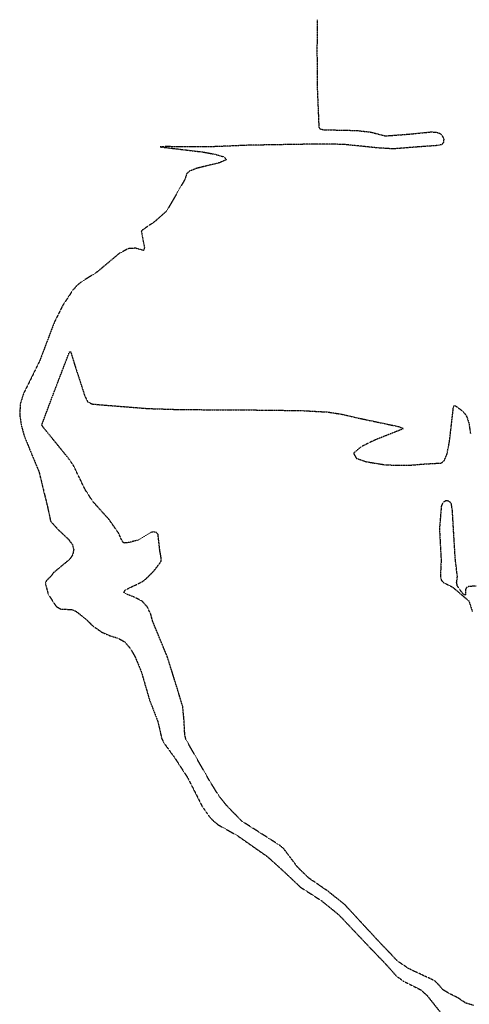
# Model space of a CAD drawing. Header units: feet. Extents: x 2234729 to 2255890, y 588345 to 614924.
# Tile 12 of 88: x 2242129 to 2242743, y 594658 to 596003. Entities that reach past the tile are written whole.
import ezdxf

# ---------------------------------------------------------------- set-up
doc = ezdxf.new("R2010")
doc.units = ezdxf.units.FT
doc.header["$MEASUREMENT"] = 0
doc.linetypes.add('OhDOT_USTN3', pattern=[0.22, 0.165, -0.055])
doc.layers.add('DT_X_Contour_Minor', color=136, linetype='OhDOT_USTN3')

msp = doc.modelspace()

# ---------------------------------------------------------------- linework, layer by layer
at = {"layer": 'DT_X_Contour_Minor'}
for points in [[(2242535.5, 596002.9), (2242535.2, 595959.3), (2242535.7, 595907.2), (2242537.8, 595856.2), (2242539.4, 595853.9), (2242544.1, 595852.6), (2242589.1, 595851.6), (2242608.7, 595849.4), (2242628.7, 595844.2), (2242659.6, 595846.5), (2242690.6, 595849.6), (2242697.7, 595849.3), (2242702.8, 595847.8), (2242705.9, 595845.4), (2242708.4, 595839.9), (2242707.9, 595835.2), (2242705.6, 595832.1), (2242698.6, 595830.9), (2242673.2, 595829.1), (2242639.5, 595826.4), (2242618.9, 595827.7), (2242571.4, 595832.5), (2242541.7, 595833.1), (2242482.9, 595832.1), (2242441.8, 595831.4), (2242391.5, 595829.3), (2242327, 595829.5), (2242321.2, 595829.2), (2242380.2, 595822.1), (2242396.1, 595819.1), (2242408.4, 595815.5), (2242411.5, 595811.6), (2242402.4, 595807.6), (2242370.8, 595799.8), (2242361.4, 595796.1), (2242357.5, 595792.9), (2242354.4, 595784), (2242329.7, 595741.3), (2242313.4, 595726.9), (2242296.7, 595715.5), (2242295.3, 595713.8), (2242299.5, 595692), (2242298.7, 595687.5), (2242287.5, 595690.7), (2242277.3, 595690.1), (2242264.9, 595683.4), (2242234.9, 595658.2), (2242213.3, 595644.6), (2242208, 595640.3), (2242201.8, 595633.6), (2242187.5, 595611.8), (2242176.3, 595589.2), (2242156.3, 595536.4), (2242134.3, 595492), (2242130, 595478), (2242129.2, 595463.4), (2242131.4, 595448.6), (2242135.4, 595434.3), (2242145.2, 595410.1), (2242155.4, 595385.9), (2242167.1, 595337.9), (2242171.4, 595317.8), (2242181.9, 595306.2), (2242195.7, 595293.3), (2242201.1, 595285.9), (2242203, 595278.7), (2242201.5, 595271.9), (2242197.5, 595265.8), (2242175.2, 595247.3), (2242172.1, 595242.8), (2242165.3, 595236.3), (2242164.3, 595232.4), (2242168.1, 595218.1), (2242178.9, 595201.5), (2242185.3, 595197.8), (2242200.2, 595197.2), (2242205.9, 595194.9), (2242218.9, 595184.7), (2242228.6, 595175.3), (2242241.3, 595166.2), (2242252.9, 595161.3), (2242263.3, 595158.2), (2242272.4, 595153.2), (2242280.4, 595143.9), (2242287, 595132.2), (2242295.3, 595112.1), (2242306.4, 595073.9), (2242317.9, 595044.1), (2242323.2, 595020.6), (2242326.8, 595014.1), (2242341.4, 594993.9), (2242358.9, 594966.9), (2242378.5, 594928), (2242387.8, 594914.7), (2242393.4, 594908.8), (2242400.2, 594903.2), (2242426.3, 594888.5), (2242467.5, 594859.7), (2242490.5, 594838.9), (2242512.7, 594817.9), (2242541.4, 594799.4), (2242564.7, 594780.5), (2242608, 594734.8), (2242630.6, 594711.3), (2242643.5, 594696.7), (2242653.4, 594689.5), (2242676.7, 594677.9), (2242685.4, 594670.2), (2242716, 594631.6)], [(2242749.2, 594656.4), (2242738.3, 594659.6), (2242727.8, 594666.7), (2242714.7, 594673.3), (2242707.2, 594677.8), (2242701.6, 594684.5), (2242696, 594690.1), (2242660.8, 594706.4), (2242645.3, 594716.9), (2242616.5, 594747.2), (2242573.2, 594794.1), (2242549.8, 594812.7), (2242524, 594830.4), (2242508.6, 594845.5), (2242489.7, 594870.6), (2242484.4, 594875), (2242432.4, 594908.2), (2242412.4, 594928.8), (2242401.4, 594942.5), (2242388.2, 594963.8), (2242356.2, 595019.8), (2242354.7, 595026.4), (2242353.6, 595047.2), (2242351.8, 595064.9), (2242344.1, 595090.4), (2242331, 595132.2), (2242310.6, 595181.6), (2242308.3, 595190.8), (2242303.5, 595200.8), (2242296.5, 595208.5), (2242286.4, 595213.8), (2242276.6, 595217.6), (2242271.3, 595220.8), (2242273.7, 595224.1), (2242296.8, 595235.3), (2242301.8, 595239.2), (2242312.8, 595250.3), (2242322.4, 595263), (2242322.6, 595266.5), (2242320.5, 595278.5), (2242318.2, 595299.8), (2242315.9, 595302.2), (2242312.5, 595303.2), (2242308.5, 595302.6), (2242290.8, 595292.1), (2242278.7, 595288.7), (2242271.9, 595288), (2242269.9, 595289.4), (2242263.9, 595302.2), (2242250.8, 595320.7), (2242229.4, 595344.4), (2242218.5, 595361.2), (2242202.3, 595394.7), (2242196.7, 595402.7), (2242161.3, 595446.2), (2242159.4, 595449.5), (2242175.2, 595491.7), (2242197.3, 595549.3), (2242198.8, 595549.3), (2242205.2, 595528.6), (2242217.8, 595489.8), (2242222, 595481), (2242228, 595478), (2242240.8, 595476.8), (2242304, 595471.8), (2242344.4, 595470.5), (2242401.1, 595470), (2242463, 595469.7), (2242515.9, 595468.9), (2242549.6, 595467), (2242569.4, 595464), (2242584.6, 595460.3), (2242646.8, 595447.1), (2242652.9, 595444.7), (2242652.5, 595443.8), (2242614.1, 595428.6), (2242595.5, 595419.5), (2242585.1, 595410.7), (2242588.9, 595403.9), (2242602.2, 595399.2), (2242629.5, 595394.7), (2242661, 595394.3), (2242681.2, 595396), (2242704.9, 595397.3), (2242709.1, 595400.5), (2242713, 595410), (2242716.3, 595427.2), (2242721.6, 595473.7), (2242722.9, 595476.1), (2242725.3, 595474.8), (2242734.8, 595467.8), (2242739.5, 595461.3), (2242742.8, 595451.6), (2242744.8, 595437.6)], [(2242752.5, 595229.1), (2242742.7, 595228.7), (2242739.7, 595227.3), (2242738, 595224.6), (2242738, 595217.6), (2242737.1, 595216.7), (2242734, 595219.4), (2242726.9, 595229.7), (2242726, 595233.9), (2242727, 595242.2), (2242724, 595267.9), (2242720.2, 595332.3), (2242718.8, 595341.7), (2242716, 595344.8), (2242711.8, 595345.9), (2242707.7, 595343.8), (2242705.1, 595338.7), (2242702.5, 595307.4), (2242704.8, 595264.7), (2242703.8, 595241.9), (2242704.9, 595237.5), (2242708, 595234.1), (2242720.4, 595227.9), (2242742.7, 595208.9), (2242747.4, 595194.5)]]:
    msp.add_lwpolyline(points, dxfattribs=at)

doc.saveas('drawing.dxf')
